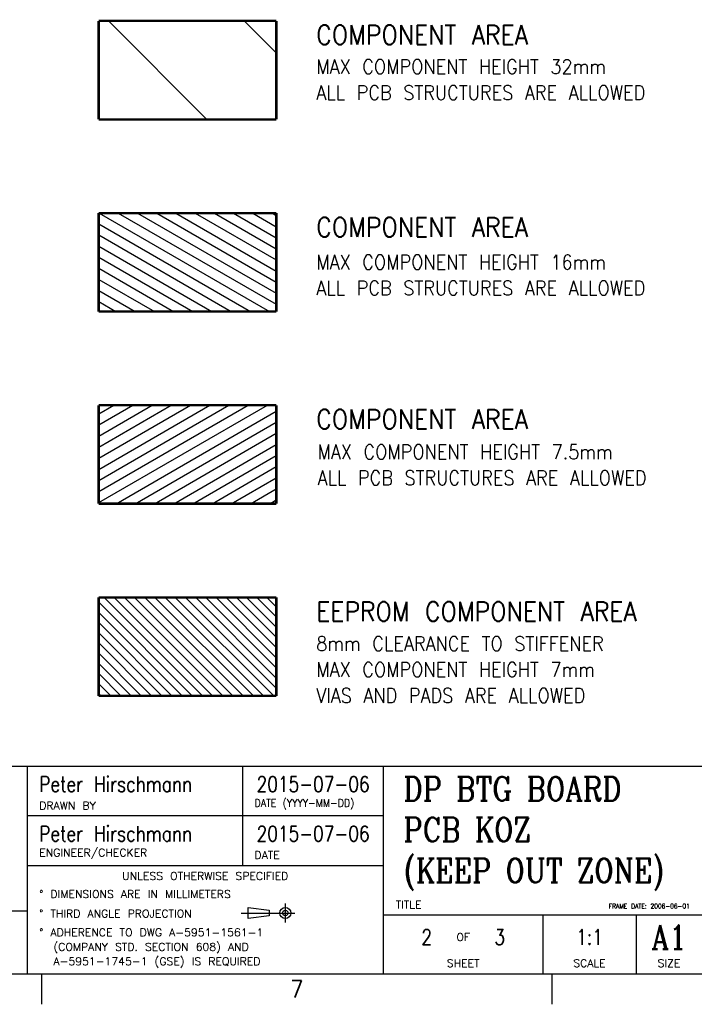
# Model space of a CAD drawing. Header units: inches. Extents: x 71 to 912, y 11 to 605.
# Tile 11 of 18: x 699 to 840, y 11 to 216. Entities that reach past the tile are written whole.
import ezdxf

# ---------------------------------------------------------------- set-up
doc = ezdxf.new("R2010")
doc.units = ezdxf.units.IN
doc.linetypes.add('DOT_CENTER', pattern=[14, 12, -1, 0, -1])
doc.layers.add('1', color=7, linetype='Continuous')
doc.styles.add('CONVERTER_12', font='txt.shx', dxfattribs={"width": 0.9})
doc.styles.add('CONVERTER_14', font='txt.shx', dxfattribs={"width": 1.035})
doc.styles.add('CONVERTER_15', font='complex.shx', dxfattribs={"width": 0.855})
doc.styles.add('CONVERTER_16', font='txt.shx', dxfattribs={"width": 0.81})

# ---------------------------------------------------------------- blocks, each defined once
blk = doc.blocks.new('Drawing_Grid_Zones__10', base_point=(76.9653551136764, 17.25000004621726))
at = {"layer": '1', "color": 4, "linetype": 'Continuous'}
for p, q in [((703.8403551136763, 17.25000004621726), (703.8403551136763, 10.90000004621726)), ((810.2028551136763, 10.90000004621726), (810.2028551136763, 17.25000004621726))]:
    blk.add_line(p, q, dxfattribs=at)
at = {"layer": '1', "color": 4, "insert": (757.0216051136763, 14.07500004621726), "char_height": 3.5, "attachment_point": 5, "line_spacing_factor": 1.08043217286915, "style": 'CONVERTER_12'}
blk.add_mtext('7', dxfattribs=at)
blk = doc.blocks.new('A1_Size_Verigy_Frame__11', base_point=(76.9653551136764, 17.25000004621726))
at = {"color": 7, "linetype": 'Continuous'}
for p, q in [((638.5653551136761, 60.44375004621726), (700.874730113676, 60.44375004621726)), ((700.874730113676, 60.44375004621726), (700.874730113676, 17.25000004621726)), ((700.874730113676, 60.44375004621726), (905.2653551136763, 60.44375004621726)), ((775.1059801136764, 17.25000004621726), (775.1059801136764, 60.44375004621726)), ((841.3684801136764, 29.48750004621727), (775.1059801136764, 29.48750004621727))]:
    blk.add_line(p, q, dxfattribs=at)
at = {"color": 4, "linetype": 'Continuous'}
for p, q in [((745.7059801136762, 60.44375004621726), (745.7059801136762, 39.80625004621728)), ((775.1059801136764, 50.12500004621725), (700.874730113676, 50.12500004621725)), ((700.7841051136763, 39.80625004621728), (775.1059801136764, 39.80625004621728)), ((746.8837877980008, 31.05665223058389), (751.2457669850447, 30.48419431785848)), ((746.8837877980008, 28.75265223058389), (746.8837877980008, 31.05665223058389)), ((638.5653551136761, 30.34687504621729), (700.874730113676, 30.34687504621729)), ((751.2457669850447, 29.33171213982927), (746.8837877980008, 28.75265223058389)), ((751.2457669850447, 30.48419431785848), (751.2457669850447, 29.33171213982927)), ((808.2372301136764, 29.48750004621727), (808.2372301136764, 17.25000004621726))]:
    blk.add_line(p, q, dxfattribs=at)
at = {"color": 4, "linetype": 'DOT_CENTER'}
for p, q in [((754.6116159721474, 31.86579605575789), (754.6116159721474, 27.94350840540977)), ((745.405150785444, 29.90465223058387), (752.6504721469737, 29.90465223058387)), ((752.6504721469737, 29.90465223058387), (756.5727597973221, 29.90465223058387))]:
    blk.add_line(p, q, dxfattribs=at)
at = {"color": 4, "linetype": 'Continuous'}
for radius in [1.152000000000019, 0.5795420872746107]:
    blk.add_circle((754.6116159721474, 29.90465223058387), radius, dxfattribs=at)
at = {"layer": '1', "color": 4, "linetype": 'Continuous'}
blk.add_line((827.7142349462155, 29.48750004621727), (827.7142349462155, 17.25000004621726), dxfattribs=at)
at = {"layer": '1', "color": 7, "linetype": 'Continuous'}
blk.add_line((79.9653551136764, 17.25000004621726), (902.2653551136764, 17.25000004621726), dxfattribs=at)
at = {"layer": '1'}
blk.add_blockref('Drawing_Grid_Zones__10', (76.9653551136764, 17.25000004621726), dxfattribs=at)
at = {"color": 3, "line_spacing_factor": 1.02040816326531}
for s, insert, char_height, attachment_point, style in [('Peter Hirschmann', (703.3747301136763, 56.73302481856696), 3.2, 4, 'CONVERTER_16'), ('2015-07-06', (760.405980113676, 56.73302481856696), 3.2, 5, 'CONVERTER_16'), ('DP BTG BOARD\\PPCB KOZ\\P(KEEP OUT ZONE)', (779.2283015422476, 46.42687504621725), 5, 4, 'CONVERTER_15'), ('Peter Hirschmann', (703.3747301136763, 46.41427481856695), 3.2, 4, 'CONVERTER_16'), ('2015-07-06', (760.405980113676, 46.41427481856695), 3.2, 5, 'CONVERTER_16'), ('2', (784.0716051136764, 24.89375004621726), 3.2, 5, 'CONVERTER_16'), ('3', (799.2716051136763, 24.89375004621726), 3.2, 5, 'CONVERTER_16'), ('1:1', (817.9757325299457, 24.89375004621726), 3.2, 5, 'CONVERTER_16')]:
    blk.add_mtext(s, dxfattribs=dict(at, insert=insert, char_height=char_height, attachment_point=attachment_point, style=style))
at = {"color": 4}
for s, insert, char_height, attachment_point, line_spacing_factor, style in [('DRAWN BY', (703.3747301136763, 51.47500004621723), 1.6, 7, 1.12545018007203, 'CONVERTER_14'), ('DATE (YYYY-MM-DD)', (748.2059801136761, 51.47500004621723), 1.6, 7, 1.12545018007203, 'CONVERTER_12'), ('ENGINEER/CHECKER', (703.3747301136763, 41.15625004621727), 1.6, 7, 1.12545018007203, 'CONVERTER_14'), ('DATE', (748.2059801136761, 41.15625004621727), 1.6, 7, 1.12545018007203, 'CONVERTER_14'), ('UNLESS OTHERWISE SPECIFIED', (737.9450426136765, 38.40625004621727), 1.6, 2, 1.12545018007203, 'CONVERTER_14'), ('%%d DIMENSIONS ARE IN MILLIMETERS', (703.3747301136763, 34.63300873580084), 1.6, 1, 1.12545018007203, 'CONVERTER_14'), ('TITLE', (777.6059801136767, 30.83750004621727), 1.6, 7, 1.12545018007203, 'CONVERTER_14'), ('FRAME DATE: 2006-06-01', (838.8684801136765, 30.83750004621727), 1, 9, 1.02040816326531, 'CONVERTER_16'), ('%%d THIRD ANGLE PROJECTION', (703.3747301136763, 30.59465223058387), 1.6, 1, 1.12545018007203, 'CONVERTER_14'), ('%%d ADHERENCE TO DWG A-5951-1561-1\\P  (COMPANY STD. SECTION 608) AND\\P  A-5951-1745-1 (GSE) IS REQUIRED', (703.3747301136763, 26.65629572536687), 1.6, 1, 1.12545018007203, 'CONVERTER_14'), ('A1', (834.541357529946, 24.89375004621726), 5, 5, 1.02040816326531, 'CONVERTER_15'), ('OF', (791.6716051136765, 24.89375004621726), 1.6, 5, 1.12545018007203, 'CONVERTER_14'), ('SHEET', (791.6716051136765, 18.65937504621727), 1.6, 8, 1.12545018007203, 'CONVERTER_14'), ('SCALE', (817.9757325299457, 18.65937504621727), 1.6, 8, 1.12545018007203, 'CONVERTER_14'), ('SIZE', (834.541357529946, 18.65937504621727), 1.6, 8, 1.12545018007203, 'CONVERTER_14')]:
    blk.add_mtext(s, dxfattribs=dict(at, insert=insert, char_height=char_height, attachment_point=attachment_point, line_spacing_factor=line_spacing_factor, style=style))
at = {"layer": '1', "color": 3, "insert": (761.33081344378, 118.99501886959), "char_height": 3, "attachment_point": 7, "line_spacing_factor": 1.08043217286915, "style": 'CONVERTER_12'}
blk.add_mtext('MAX COMPONENT HEIGHT 7.5mm\\PALL PCB STRUCTURES ARE ALLOWED', dxfattribs=at)

msp = doc.modelspace()

# ---------------------------------------------------------------- hatches: boundary and pattern name
at = {"layer": '1', "linetype": 'Continuous'}
h = msp.add_hatch(dxfattribs=at)
h.set_pattern_fill('_USER', color=3, scale=20, angle=135, pattern_type=0)
h.set_pattern_definition([(135, (0, 0), (-14.14213562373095, -14.14213562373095), [])])
h.paths.add_polyline_path([(752.750400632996, 215.6087139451), (752.750400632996, 195.1087139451), (715.750400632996, 195.1087139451), (715.750400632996, 215.6087139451)])
h = msp.add_hatch(dxfattribs=at)
h.set_pattern_fill('_USER', color=3, scale=2, angle=330, pattern_type=0)
h.set_pattern_definition([(330, (0, 0), (1.000000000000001, 1.732050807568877), [])])
h.paths.add_polyline_path([(752.750400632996, 175.6087139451), (752.750400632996, 155.1087139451), (715.750400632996, 155.1087139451), (715.750400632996, 175.6087139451)])
h = msp.add_hatch(dxfattribs=at)
h.set_pattern_fill('_USER', color=3, scale=2, angle=30, pattern_type=0)
h.set_pattern_definition([(30, (0, 0), (-0.9999999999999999, 1.732050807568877), [])])
h.paths.add_polyline_path([(752.750400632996, 135.6087139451), (752.750400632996, 115.1087139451), (715.750400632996, 115.1087139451), (715.750400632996, 135.6087139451)])
h = msp.add_hatch(dxfattribs=at)
h.set_pattern_fill('_USER', color=1, scale=1.5, angle=135, pattern_type=0)
h.set_pattern_definition([(135, (0, 0), (-1.060660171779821, -1.060660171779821), [])])
h.paths.add_polyline_path([(752.750400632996, 95.60871394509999), (752.750400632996, 75.10871394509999), (715.750400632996, 75.10871394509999), (715.750400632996, 95.60871394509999)])

# ---------------------------------------------------------------- linework, layer by layer
at = {"layer": '1', "color": 7, "linetype": 'Continuous', "const_width": 0.5}
for points in [[(715.750400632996, 215.6087139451), (752.750400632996, 215.6087139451)], [(715.750400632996, 195.1087139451), (715.750400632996, 215.6087139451)], [(752.750400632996, 215.6087139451), (752.750400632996, 195.1087139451)], [(752.750400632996, 195.1087139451), (715.750400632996, 195.1087139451)], [(715.750400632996, 175.6087139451), (752.750400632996, 175.6087139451)], [(715.750400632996, 155.1087139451), (715.750400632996, 175.6087139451)], [(752.750400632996, 175.6087139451), (752.750400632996, 155.1087139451)], [(752.750400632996, 155.1087139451), (715.750400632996, 155.1087139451)], [(715.750400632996, 115.1087139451), (715.750400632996, 135.6087139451)], [(715.750400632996, 135.6087139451), (752.750400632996, 135.6087139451)], [(752.750400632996, 135.6087139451), (752.750400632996, 115.1087139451)], [(752.750400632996, 115.1087139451), (715.750400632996, 115.1087139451)], [(715.750400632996, 95.60871394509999), (752.750400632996, 95.60871394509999)], [(715.750400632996, 75.10871394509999), (715.750400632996, 95.60871394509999)], [(752.750400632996, 95.60871394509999), (752.750400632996, 75.10871394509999)], [(752.750400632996, 75.10871394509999), (715.750400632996, 75.10871394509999)]]:
    msp.add_lwpolyline(points, dxfattribs=at)

# ---------------------------------------------------------------- block references
msp.add_blockref('A1_Size_Verigy_Frame__11', (76.9653551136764, 17.25000004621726))

# ---------------------------------------------------------------- texts
at = {"layer": '1', "color": 3, "style": 'CONVERTER_12', "width": 0.9}
for s, p in [('COMPONENT AREA', (761.068924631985, 210.68567805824)), ('COMPONENT AREA', (761.068924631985, 170.68567805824)), ('COMPONENT AREA', (761.068924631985, 130.68567805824)), ('EEPROM COMPONENT AREA', (761.068924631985, 90.68567805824))]:
    msp.add_text(s, height=4, dxfattribs=at).set_placement(p)
at = {"layer": '1', "color": 3, "char_height": 3, "attachment_point": 7, "line_spacing_factor": 1.08043217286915, "style": 'CONVERTER_12'}
for s, insert in [('MAX COMPONENT HEIGHT 32mm\\PALL PCB STRUCTURES ARE ALLOWED', (761.068924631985, 199.18567805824)), ('MAX COMPONENT HEIGHT 16mm\\PALL PCB STRUCTURES ARE ALLOWED', (761.068924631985, 158.48567805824)), ('8mm CLEARANCE TO STIFFENER\\PMAX COMPONENT HEIGHT 7mm\\PVIAS AND PADS ARE ALLOWED', (761.068924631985, 73.68567805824))]:
    msp.add_mtext(s, dxfattribs=dict(at, insert=insert))

doc.saveas('drawing.dxf')
